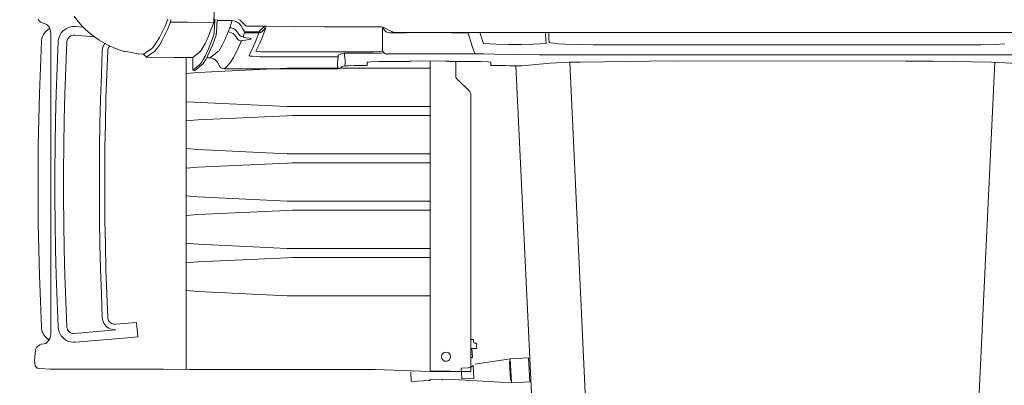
# Model space of a CAD drawing. Header units: millimetres. Extents: x 2204655785 to 2205143108, y 485765510 to 486291538.
# Tile 144 of 156: x 2205052247 to 2205053974, y 486234033 to 486234674. Entities that reach past the tile are written whole.
import ezdxf
from ezdxf.enums import TextEntityAlignment as Align
from ezdxf.lldxf.tags import DXFTag

# ---------------------------------------------------------------- set-up
doc = ezdxf.new("R2010")
doc.units = ezdxf.units.MM
doc.linetypes.add('НЕВИДИМАЯX2', pattern=[19.05, 12.7, -6.35])
for name, color, linetype in [('206ППР Панелевоз', 7, 'Continuous'), ('ППР_Опасная зона от крана', 1, 'Continuous'), ('ППР_Разрез', 5, 'Continuous'), ('ППР_Стрела', 7, 'Continuous')]:
    doc.layers.add(name, color=color, linetype=linetype)
doc.styles.add('ППРк_М1-1', font='GOST_Common Italic.ttf', dxfattribs={"height": 800})
doc.styles.add('ППРк_М1-1кран', font='GOST_Common Italic.ttf', dxfattribs={"width": 0.8, "height": 600})
tags = doc.linetypes.add('опасная зона_Кран', pattern='A,30,-8,4,-8,30,-8,4,-8,30,-8,4,[230,Bbox.shx,S=2.5,R=0,X=0,Y=-10],-6', length=148).pattern_tags.tags
tags[24] = DXFTag(74, 5)

# ---------------------------------------------------------------- blocks, each defined once
blk = doc.blocks.new('*U397')
at = {"layer": 'ППР_Опасная зона от крана', "linetype": 'опасная зона_Кран', "lineweight": 80, "ltscale": 100}
blk.add_arc((23215, 0), 50270, 270, 90, dxfattribs=at)
at = {"layer": 'ППР_Стрела', "linetype": 'НЕВИДИМАЯX2', "lineweight": 50, "ltscale": 100}
blk.add_arc((23215, 0), 38700, 270, 90, dxfattribs=at)
at = {"layer": 'ППР_Стрела', "linetype": 'Continuous', "lineweight": 100}
blk.add_arc((23215, 0), 30700, 270, 90, dxfattribs=at)
at = {"style": 'ППРк_М1-1', "width": 0.8}
for tag, p, height, flags in [('ОПАСНАЯ_ЗОНА', (25480.86, 21929.55), 800, 1), ('ОТЛЕТ_ГРУЗА', (25413.72, 20678.22), 800, 1), ('Кол-во_элементов', (2695.66, -1978.25), 1200, 8)]:
    blk.add_attdef(tag, p, '', height=height, dxfattribs=dict(at, flags=flags))
at = {"style": 'ППРк_М1-1', "width": 0.8, "flags": 8}
blk.add_attdef('МАРКА_КРАНА', text='', height=1200, dxfattribs=at).set_placement((8837.5, 818.17), align=Align.CENTER)
blk.add_attdef('ВЫСОТА', text='', height=1200, dxfattribs=at).set_placement((9134.89, -8454.02), align=Align.MIDDLE_CENTER)
at = {"layer": 'Defpoints', "style": 'ППРк_М1-1', "width": 0.8, "flags": 1}
for tag, p in [('МАКСИМАЛЬНАЯ_ДЛИНА_ГРУЗА', (25470.43, 19233.22)), ('ШИРИНА_ГРУЗА', (25397.01, 17803.51))]:
    blk.add_attdef(tag, p, '', height=800, dxfattribs=at)
at = {"layer": 'ППР_Разрез', "style": 'ППРк_М1-1кран', "width": 0.8, "flags": 8}
for tag, p in [('РАЗРЕЗ2', (-1027.85, 55181.17)), ('РАЗРЕЗ', (-1731.87, -54129.29))]:
    blk.add_attdef(tag, p, '', height=800, dxfattribs=at)
at = {"layer": 'ППР_Стрела', "style": 'ППРк_М1-1кран', "width": 0.8, "flags": 8}
for tag, p in [('ВЫСОТА_КРЮКА_ГОРИЗ', (-19652.89, 21607.87)), ('ГАБАРИТ_СТРЕЛЫ', (-25019.84, 21408.72)), ('ВЫСОТА_КРЮКА_НАКЛ', (-20393.31, 20761.66)), ('ВЫЛЕТ', (-16616.63, 14016.8))]:
    blk.add_attdef(tag, p, '', height=800, rotation=317, dxfattribs=at)
blk = doc.blocks.new('*U53')
at = {"layer": '206ППР Панелевоз', "lineweight": 5}
for p, q in [((8613.2, 1313.3), (8611.8, 1312.1)), ((8614.8, 1314.1), (8613.2, 1313.3)), ((8619.3, 1314.8), (8614.8, 1314.1)), ((8624, 1315.1), (8619.3, 1314.8)), ((8630, 1315), (8624, 1315.1)), ((8636.3, 1314.5), (8630, 1315)), ((8642.5, 1313.6), (8636.3, 1314.5)), ((8645.2, 1312.6), (8642.5, 1313.6)), ((8609.9, 1306.7), (8608.9, 1287.5)), ((8610.3, 1309.4), (8609.9, 1306.7)), ((8610.7, 1310.5), (8610.3, 1309.4)), ((8611.8, 1312.1), (8610.7, 1310.5)), ((8647, 1311.4), (8645.2, 1312.6)), ((8648.7, 1309.9), (8647, 1311.4)), ((8650.3, 1307.7), (8648.7, 1309.9)), ((8651.2, 1306.1), (8650.3, 1307.7)), ((8652.3, 1303.1), (8651.2, 1306.1)), ((8653.4, 1298.6), (8652.3, 1303.1)), ((8654, 1295.5), (8653.4, 1298.6)), ((8653.4, 1298.6), (8653.4, 1298.6)), ((8664.6, 1295.7), (8662.9, 1294)), ((8666.4, 1297.3), (8664.6, 1295.7)), ((8668.4, 1298.7), (8666.4, 1297.3)), ((8670.5, 1300), (8668.4, 1298.7)), ((8672.7, 1301), (8670.5, 1300)), ((8675, 1301.9), (8672.7, 1301)), ((8677.4, 1302.5), (8675, 1301.9)), ((8679.7, 1302.9), (8677.4, 1302.5)), ((8682.2, 1303.2), (8679.7, 1302.9)), ((8727.6, 1305.1), (8682.2, 1303.2)), ((8773.1, 1306.7), (8727.6, 1305.1)), ((8818.6, 1307.9), (8773.1, 1306.7)), ((8864.1, 1308.7), (8818.6, 1307.9)), ((8909.6, 1309.1), (8864.1, 1308.7)), ((8955.1, 1309.1), (8909.6, 1309.1)), ((9000.6, 1308.7), (8955.1, 1309.1)), ((9046.1, 1307.9), (9000.6, 1308.7)), ((9091.6, 1306.7), (9046.1, 1307.9)), ((9137.1, 1305.1), (9091.6, 1306.7)), ((9182.6, 1303.2), (9137.1, 1305.1)), ((9185.2, 1302.9), (9182.6, 1303.2)), ((9187.7, 1302.4), (9185.2, 1302.9)), ((9190.2, 1301.7), (9187.7, 1302.4)), ((9192.6, 1300.8), (9190.2, 1301.7)), ((9194.9, 1299.6), (9192.6, 1300.8)), ((9197.1, 1298.2), (9194.9, 1299.6)), ((9199.2, 1296.6), (9197.1, 1298.2)), ((9201.1, 1294.9), (9199.2, 1296.6)), ((9213.6, 1296.5), (9211.8, 1293.4)), ((9214.9, 1300.4), (9213.6, 1296.5)), ((9215.4, 1302), (9214.9, 1300.4)), ((9214.9, 1300.4), (9214.9, 1300.4)), ((9216.8, 1304.9), (9215.4, 1302)), ((9217.9, 1306.1), (9216.8, 1304.9)), ((9219.3, 1307.1), (9217.9, 1306.1)), ((9221.8, 1308.1), (9219.3, 1307.1)), ((8608.9, 1287.5), (8608.9, 1287)), ((8608.9, 1287), (8608.9, 1287)), ((8608.9, 1287), (8608.9, 1287)), ((8608.9, 1287), (8608.9, 1089.9)), ((8655, 1294.2), (8654, 1295.5)), ((8657.3, 1292.1), (8655, 1294.2)), ((8659.8, 1290.2), (8657.3, 1292.1)), ((8662.6, 1288.7), (8659.8, 1290.2)), ((8661.3, 1292.1), (8659.9, 1290.1)), ((8662.9, 1294), (8661.3, 1292.1)), ((8665, 1287.8), (8662.6, 1288.7)), ((8668.8, 1287), (8665, 1287.8)), ((9197.6, 1287), (8668.8, 1287)), ((8818.7, 1278.5), (8773.2, 1277.3)), ((8864.2, 1279.3), (8818.7, 1278.5)), ((8909.7, 1279.7), (8864.2, 1279.3)), ((8955.2, 1279.7), (8909.7, 1279.7)), ((9000.7, 1279.3), (8955.2, 1279.7)), ((9046.2, 1278.5), (9000.7, 1279.3)), ((9091.7, 1277.3), (9046.2, 1278.5)), ((9199.7, 1287.1), (9197.6, 1287)), ((9203.5, 1287.7), (9199.7, 1287.1)), ((9202.8, 1292.9), (9201.1, 1294.9)), ((9204.3, 1290.8), (9202.8, 1292.9)), ((9206.7, 1289), (9203.5, 1287.7)), ((9205.7, 1288.6), (9204.3, 1290.8)), ((9209.5, 1290.9), (9206.7, 1289)), ((9211.8, 1293.4), (9209.5, 1290.9)), ((8661.4, 1262.7), (8659.2, 1259.3)), ((8664.1, 1265.8), (8661.4, 1262.7)), ((8667.2, 1268.4), (8664.1, 1265.8)), ((8670.6, 1270.6), (8667.2, 1268.4)), ((8674.3, 1272.2), (8670.6, 1270.6)), ((8678.2, 1273.3), (8674.3, 1272.2)), ((8682.3, 1273.8), (8678.2, 1273.3)), ((8727.7, 1275.8), (8682.3, 1273.8)), ((8773.2, 1277.3), (8727.7, 1275.8)), ((8773.7, 1262.1), (8728.3, 1260.5)), ((8819, 1263.3), (8773.7, 1262.1)), ((8864.4, 1264.1), (8819, 1263.3)), ((8909.8, 1264.5), (8864.4, 1264.1)), ((8955.2, 1264.5), (8909.8, 1264.5)), ((9000.5, 1264.1), (8955.2, 1264.5)), ((9045.9, 1263.3), (9000.5, 1264.1)), ((9091.3, 1262.1), (9045.9, 1263.3)), ((9136.6, 1260.5), (9091.3, 1262.1)), ((9137.2, 1275.8), (9091.7, 1277.3)), ((9182.7, 1273.8), (9137.2, 1275.8)), ((9186.7, 1273.3), (9182.7, 1273.8)), ((9190.6, 1272.2), (9186.7, 1273.3)), ((9194.3, 1270.6), (9190.6, 1272.2)), ((9197.8, 1268.4), (9194.3, 1270.6)), ((9200.9, 1265.8), (9197.8, 1268.4)), ((9203.5, 1262.7), (9200.9, 1265.8)), ((9205.7, 1259.3), (9203.5, 1262.7)), ((8656.4, 1251.7), (8655.9, 1247.7)), ((8655.9, 1247.7), (8655.9, 1243.6)), ((8657.5, 1255.6), (8656.4, 1251.7)), ((8659.2, 1259.3), (8657.5, 1255.6)), ((8671.2, 1248), (8671.1, 1245.6)), ((8671.1, 1245.6), (8677.4, 1172.7)), ((8671.8, 1250.4), (8671.2, 1248)), ((8672.9, 1252.6), (8671.8, 1250.4)), ((8674.4, 1254.5), (8672.9, 1252.6)), ((8676.2, 1256.1), (8674.4, 1254.5)), ((8678.3, 1257.4), (8676.2, 1256.1)), ((8680.6, 1258.2), (8678.3, 1257.4)), ((8683, 1258.5), (8680.6, 1258.2)), ((8728.3, 1260.5), (8683, 1258.5)), ((9181.9, 1258.5), (9136.6, 1260.5)), ((9183.2, 1258.4), (9181.9, 1258.5)), ((9185.5, 1257.8), (9183.2, 1258.4)), ((9187.7, 1256.8), (9185.5, 1257.8)), ((9189.7, 1255.4), (9187.7, 1256.8)), ((9191.4, 1253.6), (9189.7, 1255.4)), ((9190.8, 1209.9), (9193.8, 1245)), ((9192.6, 1251.5), (9191.4, 1253.6)), ((9193.3, 1249.8), (9192.6, 1251.5)), ((9193.8, 1247.4), (9193.3, 1249.8)), ((9193.8, 1245), (9193.8, 1247.4)), ((9207.4, 1255.6), (9205.7, 1259.3)), ((9208.5, 1251.7), (9207.4, 1255.6)), ((9209.1, 1247.7), (9208.5, 1251.7)), ((9209, 1243.6), (9209.1, 1247.7)), ((9227, 1245.6), (9220.8, 1241)), ((8655.9, 1243.6), (8663.8, 1152.5)), ((9210.5, 1232.2), (9203.5, 1225.3)), ((9207.8, 1229.5), (9209, 1243.6)), ((9217.8, 1238.6), (9210.5, 1232.2)), ((9220.8, 1241), (9217.8, 1238.6)), ((9191, 1210.3), (9185.5, 1202.2)), ((9197, 1218), (9191, 1210.3)), ((9203.5, 1225.3), (9197, 1218)), ((8686.8, 1192.2), (8684.4, 1190.1)), ((8689.6, 1193.9), (8686.8, 1192.2)), ((8692.5, 1195.2), (8689.6, 1193.9)), ((8695.7, 1196), (8692.5, 1195.2)), ((8698.9, 1196.4), (8695.7, 1196)), ((8741.4, 1198.1), (8698.9, 1196.4)), ((8784, 1199.5), (8741.4, 1198.1)), ((8826.6, 1200.6), (8784, 1199.5)), ((8869.2, 1201.2), (8826.6, 1200.6)), ((8911.8, 1201.6), (8869.2, 1201.2)), ((8869.3, 1191.8), (8911.8, 1192.1)), ((8954.3, 1201.6), (8911.8, 1201.6)), ((8911.8, 1192.1), (8954.3, 1192.1)), ((8996.9, 1201.2), (8954.3, 1201.6)), ((8954.3, 1192.1), (8996.8, 1191.8)), ((9039.5, 1200.6), (8996.9, 1201.2)), ((9082.1, 1199.5), (9039.5, 1200.6)), ((9124.7, 1198.1), (9082.1, 1199.5)), ((9167.2, 1196.4), (9124.7, 1198.1)), ((9170, 1196.1), (9167.2, 1196.4)), ((9172.6, 1195.5), (9170, 1196.1)), ((9175.2, 1194.5), (9172.6, 1195.5)), ((9177.6, 1193.3), (9175.2, 1194.5)), ((9180.4, 1193.9), (9175.9, 1185.2)), ((9179.5, 1192), (9177.6, 1193.3)), ((9185.5, 1202.2), (9180.4, 1193.9)), ((8678.3, 1178.9), (8677.8, 1175.7)), ((8677.8, 1175.7), (8677.9, 1172.5)), ((8679.2, 1182), (8678.3, 1178.9)), ((8680.5, 1185), (8679.2, 1182)), ((8682.3, 1187.7), (8680.5, 1185)), ((8684.4, 1190.1), (8682.3, 1187.7)), ((8687.3, 1175.1), (8687.5, 1177)), ((8687.3, 1173.3), (8687.3, 1175.1)), ((8687.5, 1177), (8688, 1178.7)), ((8688, 1178.7), (8688.8, 1180.4)), ((8688.8, 1180.4), (8689.8, 1182)), ((8689.8, 1182), (8691, 1183.4)), ((8691, 1183.4), (8692.4, 1184.5)), ((8692.4, 1184.5), (8694, 1185.5)), ((8694, 1185.5), (8695.7, 1186.3)), ((8695.7, 1186.3), (8697.5, 1186.7)), ((8697.5, 1186.7), (8699.3, 1187)), ((8699.3, 1187), (8741.8, 1188.7)), ((8741.8, 1188.7), (8784.3, 1190.1)), ((8784.3, 1190.1), (8826.8, 1191.1)), ((8826.8, 1191.1), (8869.3, 1191.8)), ((8996.8, 1191.8), (9039.3, 1191.1)), ((9039.3, 1191.1), (9081.8, 1190.1)), ((9081.8, 1190.1), (9124.3, 1188.7)), ((9124.3, 1188.7), (9166.8, 1187)), ((9166.8, 1187), (9168.6, 1186.7)), ((9171.9, 1176.3), (9168.5, 1167.1)), ((9168.6, 1186.7), (9170.4, 1186.3)), ((9170.4, 1186.3), (9172.1, 1185.5)), ((9175.9, 1185.2), (9171.9, 1176.3)), ((9172.1, 1185.5), (9173.7, 1184.5)), ((9173.7, 1184.5), (9175.1, 1183.4)), ((8690.5, 1136.4), (8687.3, 1173.3)), ((9166.2, 1157.7), (9164.7, 1151.7)), ((9168.5, 1167.1), (9165.6, 1157.8)), ((9165.6, 1157.8), (9166.2, 1157.7)), ((8663.8, 1152.5), (8665.5, 1134.2)), ((9163.4, 1145.6), (9162.3, 1139.5)), ((9164.7, 1151.7), (9163.4, 1145.6)), ((8665.5, 1134.2), (8690.5, 1136.4)), ((9160.6, 1124), (9155.7, 1119)), ((9161.5, 1133.4), (9160.6, 1124.7)), ((9160.6, 1124.7), (9160.6, 1124)), ((9170.6, 1109.7), (9160.6, 1124)), ((9162.3, 1139.5), (9161.5, 1133.4)), ((9155.7, 1119), (9154.9, 1070.2)), ((9155.7, 1119), (9160.6, 1111.9)), ((9160.6, 1111.9), (9165.5, 1104.8)), ((9172.3, 1107.9), (9170.6, 1109.7)), ((9174.5, 1106.1), (9172.3, 1107.9)), ((9181.8, 1101.2), (9174.5, 1106.1)), ((8608.9, 1089.9), (8608.2, 1043.6)), ((9165.5, 1104.8), (9167.1, 1103)), ((9167.1, 1103), (9169.3, 1101.2)), ((9169.3, 1101.2), (9176.6, 1096.3)), ((9176.6, 1096.3), (9185, 1091.4)), ((9189.9, 1096.2), (9181.8, 1101.2)), ((9185, 1091.4), (9194.6, 1086.5)), ((9199.2, 1091.3), (9189.9, 1096.2)), ((9209.9, 1086.4), (9199.2, 1091.3)), ((9194.6, 1086.5), (9205.2, 1081.6)), ((9205.2, 1081.6), (9217, 1076.7)), ((9221.9, 1081.4), (9209.9, 1086.4)), ((9216.5, 1046.3), (9217, 1076.7)), ((9217, 1076.7), (9221.6, 1076.3)), ((9154.9, 1070.2), (9154.6, 1037.6)), ((8608.2, 1043.6), (8608.1, 1035.1)), ((9154.7, 1049.3), (8608.3, 1049.3)), ((8744.6, 1028.9), (8746.5, 1049.3)), ((8794.8, 1049.3), (8796.7, 1028.9)), ((8829.4, 1049.3), (8827.6, 1028.9)), ((8879.6, 1028.9), (8877.8, 1049.3)), ((8910.5, 1028.9), (8912.4, 1049.3)), ((8962.6, 1028.9), (8960.7, 1049.3)), ((8993.5, 1028.9), (8995.3, 1049.3)), ((9043.7, 1049.3), (9045.5, 1028.9)), ((9077.4, 1049.3), (9069.1, 872)), ((9126.6, 1049.3), (9128.5, 1028.9)), ((9132.1, 1034), (9132.6, 1037.6)), ((9132.6, 1037.6), (9137.9, 1031)), ((9132.6, 1037.6), (9154.6, 1037.6)), ((9154.6, 1037.6), (9160, 1031)), ((9216.2, 1001), (9216.5, 1046.3)), ((8608.1, 1035.1), (8608.1, 1035.1)), ((8608.1, 1035.1), (8608.1, 717.9)), ((8737.2, 872), (8744.6, 1028.9)), ((8796.7, 1028.9), (8804, 872)), ((8827.6, 1028.9), (8820.2, 872)), ((8887, 872), (8879.6, 1028.9)), ((8903.2, 872), (8910.5, 1028.9)), ((8969.9, 872), (8962.6, 1028.9)), ((8986.1, 872), (8993.5, 1028.9)), ((9045.5, 1028.9), (9052.9, 872)), ((9128.5, 1028.9), (9135.9, 872)), ((9141.2, 1022.6), (9132.1, 1034)), ((9137.9, 1031), (9141.3, 1026.6)), ((9143.2, 1020.3), (9141.2, 1022.6)), ((9141.3, 1026.6), (9143.3, 1024.5)), ((9144.5, 1019.2), (9143.2, 1020.3)), ((9143.3, 1024.5), (9144.6, 1023.4)), ((9146.2, 1018.1), (9144.5, 1019.2)), ((9144.6, 1023.4), (9146.2, 1022.3)), ((9146.2, 1022.3), (9151.5, 1019.2)), ((9151.5, 1019.2), (9157.1, 1016.2)), ((9160, 1031), (9163.4, 1026.7)), ((9163.4, 1026.7), (9165.3, 1024.5)), ((9165.3, 1024.5), (9166.6, 1023.4)), ((9166.6, 1023.4), (9168.3, 1022.3)), ((9168.3, 1022.3), (9168.3, 1022.3)), ((9168.3, 1022.3), (9179.1, 1016.2)), ((9151.5, 1015), (9146.2, 1018.1)), ((9157.1, 1012), (9151.5, 1015)), ((9152.6, 1001.2), (9153.7, 1004.4)), ((9153.7, 1004.4), (9154.1, 1007.8)), ((9154.1, 1007.8), (9154.1, 1013.6)), ((9156, 1005.5), (9154.1, 1007.8)), ((9161.5, 998.6), (9156, 1005.5)), ((9157.1, 1016.2), (9163.4, 1013.1)), ((9163.4, 1008.9), (9157.1, 1012)), ((9163.4, 1013.1), (9170.2, 1010.1)), ((9170.2, 1005.9), (9163.4, 1008.9)), ((9170.2, 1010.1), (9177.7, 1007)), ((9177.6, 1002.8), (9170.2, 1005.9)), ((9194.2, 996.7), (9177.6, 1002.8)), ((9177.7, 1007), (9194.2, 1000.9)), ((9179.1, 1016.2), (9185.4, 1013.2)), ((9185.4, 1013.2), (9192.2, 1010.1)), ((9192.2, 1010.1), (9207.6, 1004)), ((9207.6, 1004), (9216.2, 1001)), ((9135.1, 983.2), (9135.3, 985.2)), ((9135.3, 985.2), (9135.9, 986.9)), ((9135.9, 986.9), (9137, 988.6)), ((9137, 988.6), (9138.2, 989.7)), ((9138.2, 989.7), (9145.7, 993.9)), ((9145.7, 993.9), (9148.5, 995.8)), ((9148.5, 995.8), (9150.9, 998.3)), ((9150.9, 998.3), (9152.6, 1001.2)), ((9164.5, 994.1), (9161.5, 998.6)), ((9166.1, 992.2), (9164.5, 994.1)), ((9167.3, 991.4), (9166.1, 992.2)), ((9176.3, 986.3), (9167.3, 991.4)), ((9187.1, 981.1), (9176.3, 986.3)), ((9194.2, 1000.9), (9199.3, 1000.4)), ((9195.1, 996.5), (9194.2, 996.7)), ((9199.3, 996.2), (9195.1, 996.5)), ((9199.3, 1000.4), (9219.6, 999.3)), ((9221.5, 994.9), (9199.3, 996.2)), ((9216.4, 1000.9), (9216.2, 1001)), ((9219.4, 1000.7), (9216.4, 1000.9)), ((9242.1, 999.5), (9219.4, 1000.7)), ((9219.4, 995.1), (9219.4, 969.6)), ((9219.6, 999.3), (9222.8, 999)), ((9136.9, 980.5), (9135.1, 983.2)), ((9135.1, 783.1), (9135.1, 983.2)), ((9139.7, 977.2), (9136.9, 980.5)), ((9143, 974.2), (9139.7, 977.2)), ((9147.3, 971.1), (9143, 974.2)), ((9154.6, 966.4), (9147.3, 971.1)), ((9199.6, 975.7), (9187.1, 981.1)), ((9196.8, 966.9), (9198.3, 969.6)), ((9198.3, 969.6), (9199.3, 972.6)), ((9199.3, 972.6), (9199.6, 975.7)), ((9199.6, 975.7), (9207, 972.9)), ((9206.7, 969.8), (9205.8, 966.8)), ((9207, 972.9), (9206.7, 969.8)), ((9207, 972.9), (9216.2, 969.6)), ((9207, 972.9), (9207, 972.9)), ((9216.2, 969.6), (9217.7, 969.1)), ((9217.7, 969.1), (9218.5, 969)), ((9218.5, 969), (9219.2, 969.2)), ((9219.4, 969.6), (9219.1, 966.5)), ((9219.2, 969.2), (9219.4, 969.6)), ((9160.4, 963.1), (9154.6, 966.4)), ((9171.3, 957.8), (9160.4, 963.1)), ((9183.8, 952.4), (9171.3, 957.8)), ((9183.8, 952.4), (9184, 954.1)), ((9184.1, 952), (9183.8, 952.4)), ((9184, 954.1), (9184.5, 955.7)), ((9184.8, 949.7), (9184.1, 952)), ((9184.5, 955.7), (9185.3, 957.1)), ((9185.3, 957.1), (9186.3, 958.4)), ((9186.3, 958.4), (9192.4, 962.5)), ((9191.4, 951.2), (9191.3, 949.5)), ((9191.9, 952.8), (9191.4, 951.2)), ((9192.7, 954.3), (9191.9, 952.8)), ((9192.4, 962.5), (9194.8, 964.5)), ((9193.8, 955.6), (9192.7, 954.3)), ((9195.1, 956.6), (9193.8, 955.6)), ((9194.8, 964.5), (9196.8, 966.9)), ((9199.8, 959.7), (9195.1, 956.6)), ((9207, 950.9), (9199.6, 947)), ((9202.3, 961.6), (9199.8, 959.7)), ((9204.3, 964), (9202.3, 961.6)), ((9205.8, 966.8), (9204.3, 964)), ((9211.1, 953.5), (9207, 950.9)), ((9213, 955.2), (9211.1, 953.5)), ((9211.9, 946.5), (9217.9, 952.2)), ((9214.8, 957.2), (9213, 955.2)), ((9216.2, 959), (9214.8, 957.2)), ((9217.4, 961.2), (9216.2, 959)), ((9218.4, 963.7), (9217.4, 961.2)), ((9217.8, 952.2), (9220, 954.7)), ((9217.9, 952.2), (9217.8, 952.2)), ((9219.1, 966.5), (9218.4, 963.7)), ((9220, 954.7), (9221.6, 957.6)), ((9156.9, 932.7), (9157.4, 937.6)), ((9157.4, 937.6), (9157.7, 938.7)), ((9157.7, 938.7), (9157.8, 939)), ((9157.8, 939), (9157.9, 939)), ((9157.9, 939), (9164.5, 935.6)), ((9164.5, 935.6), (9171.8, 932.1)), ((9185.3, 945.4), (9184.8, 949.7)), ((9185.7, 942.2), (9185.3, 945.4)), ((9186.5, 937.6), (9185.7, 942.2)), ((9187, 936.4), (9186.5, 937.6)), ((9187.4, 935.8), (9187, 936.4)), ((9187.9, 936), (9187.4, 935.8)), ((9188.3, 936.9), (9187.9, 936)), ((9188.8, 938.5), (9188.3, 936.9)), ((9189.6, 943.8), (9188.8, 938.5)), ((9189.9, 945.9), (9189.6, 943.8)), ((9189.6, 943.8), (9189.6, 943.8)), ((9190.6, 948.8), (9189.9, 945.9)), ((9190.9, 949.4), (9190.6, 948.8)), ((9191.3, 949.5), (9190.9, 949.4)), ((9198.3, 947), (9191.2, 949.6)), ((9198.3, 921.6), (9198.3, 947)), ((9199.6, 947), (9199.6, 921.6)), ((9209.5, 908.5), (9209.9, 942)), ((9209.9, 942), (9210.1, 943.4)), ((9210.1, 943.4), (9210.6, 944.8)), ((9210.6, 944.8), (9211.4, 946)), ((9211.4, 946), (9211.9, 946.5)), ((9211.9, 946.5), (9211.9, 946.5)), ((9156.1, 904.1), (9156.3, 920.2)), ((9156.3, 920.2), (9156.9, 932.7)), ((9164.7, 903.9), (9165, 917.9)), ((9165, 917.9), (9165.5, 925)), ((9165.5, 925), (9165.8, 927.1)), ((9165.8, 927.1), (9166, 927.3)), ((9166, 927.3), (9166, 927.3)), ((9166, 927.3), (9172.7, 923.8)), ((9171.8, 932.1), (9179.9, 928.6)), ((9172.7, 923.8), (9180.2, 920.2)), ((9179.9, 928.6), (9188.7, 925.1)), ((9180.2, 920.2), (9188.4, 916.7)), ((9188.4, 916.7), (9197.4, 913.1)), ((9188.7, 925.1), (9198.3, 921.6)), ((9198.3, 920.7), (9198.3, 921.6)), ((9198.7, 918.9), (9198.3, 920.7)), ((9199.5, 917.3), (9198.7, 918.9)), ((9199.3, 920.3), (9199.6, 921.6)), ((9199.3, 919), (9199.3, 920.3)), ((9199.5, 917.8), (9199.3, 919)), ((9200, 916.7), (9199.5, 917.8)), ((9200.6, 915.8), (9199.5, 917.3)), ((9199.6, 921.6), (9199.6, 921.6)), ((9199.6, 921.6), (9206.2, 915.4)), ((9200.6, 915.8), (9200, 916.7)), ((9207.2, 909.6), (9200.6, 915.8)), ((9200.6, 915.8), (9200.6, 915.8)), ((9156.1, 782.6), (9156.1, 904.1)), ((9164.7, 728.3), (9164.7, 903.9)), ((9197.4, 913.1), (9207.2, 909.6)), ((9206.2, 915.4), (9208.2, 913.1)), ((9207.2, 909.6), (9207.2, 909.6)), ((9208.2, 913.1), (9209.6, 911.1)), ((9208.8, 808), (9209.5, 908.5)), ((8737, 862.8), (8737.2, 872)), ((8804, 872), (8804.2, 862.8)), ((8820.2, 872), (8820, 862.8)), ((8887.2, 862.8), (8887, 872)), ((8902.9, 862.8), (8903.2, 872)), ((8970.2, 862.8), (8969.9, 872)), ((8985.9, 862.8), (8986.1, 872)), ((9052.9, 872), (9053.1, 862.8)), ((9069.1, 872), (9068.9, 862.8)), ((9135.9, 872), (9136.1, 862.8)), ((8737, 621.4), (8737, 862.8)), ((8804.2, 862.8), (8804.2, 621.4)), ((8820, 862.8), (8820, 621.4)), ((8887.2, 621.4), (8887.2, 862.8)), ((8902.9, 621.4), (8902.9, 862.8)), ((8970.2, 621.4), (8970.2, 862.8)), ((8985.9, 621.4), (8985.9, 862.8)), ((9053.1, 862.8), (9053.1, 621.4)), ((9068.9, 862.8), (9068.9, 621.4)), ((9136.1, 862.8), (9136.1, 621.4)), ((9208.7, 707.5), (9208.8, 808)), ((9135.1, 783.1), (9137.6, 783.7)), ((9135.5, 780.6), (9135.1, 783.1)), ((9136.7, 778.2), (9135.5, 780.6)), ((9138.6, 776), (9136.7, 778.2)), ((9137.6, 783.7), (9141.2, 783.9)), ((9141.2, 783.9), (9146.3, 783.7)), ((9146.3, 783.7), (9156.1, 782.6)), ((9158.9, 782.6), (9156.1, 782.6)), ((9161.3, 777.4), (9158.9, 782.6)), ((9162.1, 774.6), (9161.3, 777.4)), ((9139.8, 773.7), (9138.6, 776)), ((9140.2, 771.1), (9139.8, 773.7)), ((9140.2, 764.5), (9140.2, 771.1)), ((9140.2, 771.1), (9144.1, 770.5)), ((9140.9, 755), (9140.2, 764.5)), ((9144.1, 770.5), (9149.6, 770.3)), ((9149.6, 770.3), (9154.4, 770.7)), ((9154.4, 770.7), (9159.6, 771.6)), ((9159.6, 771.6), (9159.6, 771.6)), ((9159.6, 771.6), (9162.4, 771.6)), ((9162.4, 771.6), (9162.1, 774.6)), ((9162.4, 771.6), (9162.4, 720.3)), ((9141, 731.5), (9140.9, 755)), ((9146.4, 731.5), (9141, 731.5)), ((9146.5, 731.3), (9146.4, 731.5)), ((9146.8, 730), (9146.5, 731.3)), ((9147.2, 724.7), (9146.8, 730)), ((9164.8, 721), (9164.7, 728.3)), ((8608.1, 717.9), (8604.4, 620.6)), ((9147.7, 711.2), (9147.2, 724.7)), ((9148, 690.9), (9147.7, 711.2)), ((9162.4, 720.3), (9162.7, 707.2)), ((9165.2, 709.3), (9164.8, 721)), ((9165.7, 705.1), (9165.2, 709.3)), ((9160.7, 697.4), (9160.6, 696)), ((9160.6, 696), (9161.4, 695.5)), ((9161.5, 699.9), (9160.7, 697.4)), ((9161.4, 695.5), (9161.4, 526.7)), ((9163.1, 702), (9161.5, 699.9)), ((9162.7, 707.2), (9163, 702.4)), ((9163, 702.4), (9163.1, 702)), ((9165.9, 704.8), (9163.1, 702)), ((9165.9, 704.8), (9165.7, 705.1)), ((9207.1, 704.8), (9165.9, 704.8)), ((9198.3, 693.3), (9198.7, 695.9)), ((9198.3, 663.4), (9198.3, 693.3)), ((9198.7, 695.9), (9199.9, 698.3)), ((9199.9, 698.3), (9200.7, 699.3)), ((9200.1, 688), (9207.1, 701.2)), ((9200.7, 699.3), (9207.1, 704.8)), ((9207.1, 701.2), (9208.1, 703.8)), ((9208.1, 703.8), (9208.6, 706.5)), ((9208.6, 706.5), (9208.7, 707.5)), ((9148.1, 658.1), (9148, 690.9)), ((9198.7, -678.8), (9198.7, 686.3)), ((9198.7, 686.3), (9199.8, 686.3)), ((9199.8, 686.3), (9200.1, 688)), ((9148.4, 658.1), (9148.1, 658.1)), ((9148.5, 657.5), (9148.4, 658.1)), ((9148.7, 654.1), (9148.5, 657.5)), ((9198.7, 662.9), (9198.3, 663.4)), ((8603.9, 655.2), (8587.2, 654.4)), ((8587.2, 654.4), (8588.7, 621.4)), ((9148.8, 644.3), (9148.7, 654.1)), ((9148.7, 594.2), (9148.8, 644.3)), ((8589.2, 622.8), (8588.7, 622.9)), ((8589.7, 622.5), (8589.2, 622.8)), ((8589.9, 621.9), (8589.7, 622.5)), ((8590.9, 600.9), (8589.9, 621.9)), ((8588.7, 621.4), (8589.9, 621.4)), ((8604.4, 620.6), (8603.8, 551.8)), ((8604.9, 549.7), (8605.7, 621.4)), ((8605.7, 621.4), (9148.8, 621.4)), ((8589.8, 599.8), (8590.5, 600)), ((8590.8, 580.1), (8589.8, 599.8)), ((8590.5, 600), (8590.8, 600.5)), ((8590.8, 600.5), (8590.9, 600.9)), ((8623, 596), (8622.6, 593.8)), ((8622.6, 593.8), (8622.6, 593.5)), ((8622.6, 593.5), (8622.9, 591.3)), ((8622.9, 591.3), (8623.9, 589.2)), ((8624, 598), (8623, 596)), ((8623.9, 589.2), (8625.3, 587.6)), ((8625.5, 599.7), (8624, 598)), ((8625.3, 587.6), (8627.2, 586.3)), ((8627.4, 600.8), (8625.5, 599.7)), ((8629.5, 601.4), (8627.4, 600.8)), ((8631.8, 601.3), (8629.5, 601.4)), ((8633.9, 600.7), (8631.8, 601.3)), ((8633.7, 586.3), (8635.6, 587.5)), ((8635.8, 599.4), (8633.9, 600.7)), ((8635.6, 587.5), (8637.1, 589.2)), ((8637.2, 597.7), (8635.8, 599.4)), ((8637.1, 589.2), (8638, 591.2)), ((8638.1, 595.6), (8637.2, 597.7)), ((8638, 591.2), (8638.4, 593.4)), ((8638.4, 593.4), (8638.1, 595.6)), ((8638.4, 593.4), (8638.4, 593.4)), ((9148, 555.3), (9148.1, 588.5)), ((9148.1, 588.5), (9148.4, 588.5)), ((9148.4, 588.5), (9148.7, 594.2)), ((8585, 478.1), (8590.8, 580.1)), ((8627.2, 586.3), (8629.3, 585.7)), ((8629.3, 585.7), (8631.6, 585.7)), ((8631.6, 585.7), (8633.7, 586.3)), ((9118.2, 575), (9095, 551.8)), ((9120, 576.1), (9118.2, 575)), ((9120.5, 576.3), (9119.3, 575.8)), ((9122, 576.5), (9120.5, 576.3)), ((9148.1, 576.5), (9122, 576.5)), ((9198.3, 583.2), (9198.7, 583.7)), ((9198.3, 554.3), (9198.3, 583.2)), ((8610.3, 566.6), (8591.6, 565.7)), ((8591.6, 565.7), (8592.5, 544.8)), ((8611, 555), (8610.3, 566.6)), ((8610.3, 566.6), (8610.3, 566.6)), ((8611, 554.7), (8611, 555)), ((8611.4, 552.8), (8611, 554.7)), ((8612.1, 551), (8611.4, 552.8)), ((8630.1, 558.9), (8630.1, 558.9)), ((8630.1, 558.9), (8630.1, 558.9)), ((8630.1, 558.9), (8630.1, 558.9)), ((8630.1, 558.9), (8630.1, 558.9)), ((8630.1, 558.9), (8630.1, 558.9)), ((8630.1, 558.9), (8630.1, 558.9)), ((9147.6, 533), (9148, 555.3)), ((9189.8, 552), (9198.3, 554.3)), ((8592.5, 544.8), (8614.8, 545.8)), ((8603.8, 551.8), (8604.9, 551.8)), ((9089.8, 549.7), (8604.9, 549.7)), ((8612.9, 549.2), (8612.1, 551)), ((8614, 547.6), (8612.9, 549.2)), ((8615.3, 546.1), (8614, 547.6)), ((8614.8, 545.8), (8615.3, 546.1)), ((8617.5, 543.1), (8627, 480.1)), ((8629.1, 549.7), (8629.2, 547.1)), ((8629.2, 547.1), (8644.8, 547.9)), ((8644.7, 549.7), (8645.1, 541.6)), ((8645.1, 541.6), (8645.2, 541.1)), ((8645.2, 541.1), (8645.2, 539.6)), ((8645.2, 539.6), (8649.9, 539.8)), ((8645.2, 539.6), (8645.2, 539.6)), ((8649.9, 539.8), (8652.1, 539.6)), ((8652.1, 539.6), (8653.1, 539.8)), ((8653.1, 539.8), (8653.7, 540.4)), ((8653.7, 540.4), (8654.1, 541.4)), ((8654.1, 542.8), (8654.5, 543.8)), ((8654.2, 541.8), (8654.1, 542.8)), ((8654.1, 542.8), (8654.1, 542.8)), ((8654.1, 541.4), (8654.2, 541.8)), ((8654.2, 541.8), (8654.2, 541.8)), ((8654.5, 543.8), (8655.5, 544.6)), ((8655.5, 544.6), (8656.4, 545)), ((8656.4, 545), (8658.9, 545.1)), ((8658.9, 545.1), (8659.6, 545.4)), ((8659.6, 545.4), (8660.5, 546.2)), ((8660.5, 546.2), (8660.8, 546.9)), ((8660.8, 547.1), (8660.8, 549.7)), ((8660.8, 546.9), (8660.8, 547.1)), ((9090.9, 549.8), (9089.8, 549.7)), ((9092.4, 550.2), (9090.9, 549.8)), ((9093.8, 550.9), (9092.4, 550.2)), ((9095, 551.8), (9093.8, 550.9)), ((9161.9, 543), (9174.7, 547.5)), ((9174.7, 547.5), (9189.8, 552)), ((9146.5, 515.3), (9147, 519.6)), ((9147, 519.6), (9147.6, 533)), ((9161.4, 526.7), (9160.7, 507.9)), ((9179.2, 527.7), (9178, 505.8)), ((9185.9, 530), (9179.2, 527.7)), ((9198.7, 534.1), (9185.9, 530)), ((9140.8, 489.4), (9140.9, 513.7)), ((9140.9, 513.7), (9141, 515.1)), ((9141, 515.1), (9146.4, 515.1)), ((9146.4, 515.1), (9146.5, 515.3)), ((9160.7, 507.9), (9160, 476.2)), ((9178, 505.8), (9177.4, 483.8)), ((9140.2, 482.1), (9140.8, 489.4)), ((9177.4, 483.8), (9177.4, 461.8)), ((9140.2, 470.9), (7814.6, 408.1)), ((8586.5, 446.6), (8585, 478.1)), ((8626.9, 480.8), (8585.1, 478.8)), ((8588, 479), (8589.2, 479.4)), ((8589.2, 479.4), (8590.1, 480.2)), ((8590.1, 480.2), (8590.2, 480.5)), ((8590.2, 480.5), (8621.6, 481.9)), ((8621.6, 481.9), (8622.5, 481.1)), ((8622.5, 481.1), (8623.6, 480.7)), ((8623.6, 480.7), (8623.9, 480.7)), ((8627, 480.1), (8628.5, 448.6)), ((9140.2, 460.6), (9140.2, 482.1)), ((9160, 476.2), (9159.7, 429.2)), ((9144.8, 410.8), (9140.2, 460.6)), ((9177.4, 461.8), (9178, 439.9)), ((8628.5, 448.6), (8586.5, 446.6)), ((9178, 439.9), (9179.2, 417.9)), ((9159.7, 429.2), (9159.7, -421.8)), ((9179.2, 417.9), (9186.5, 418.6)), ((9186.5, 418.6), (9194.5, 418.7)), ((9194.5, 418.7), (9198.7, 418.4)), ((9146.5, 376.6), (9144.8, 410.8)), ((9178.3, 384.9), (9179, 397.5)), ((9179, 397.5), (9179.7, 404.7)), ((9179.7, 404.7), (9180.3, 408.7)), ((9180.3, 408.7), (9180.9, 411.5)), ((9180.9, 411.5), (9181.3, 412.3)), ((9181.3, 412.3), (9181.6, 412.5)), ((9181.6, 412.5), (9188.1, 413)), ((9188.1, 413), (9195.1, 412.9)), ((9195.1, 412.9), (9198.7, 412.7)), ((9177.5, 361.2), (9178.3, 384.9)), ((9146.5, 376.5), (7814.6, 313.5)), ((9146.9, 357.5), (9146.5, 376.6)), ((9148.6, 237.1), (9146.9, 357.5)), ((9177.2, 334.5), (9177.5, 361.2)), ((9177.2, -327), (9177.2, 334.5)), ((9148.8, 187.4), (9148.6, 237.1)), ((9148.7, -213.3), (9148.8, 187.4)), ((9148.2, -261), (9148.7, -213.3)), ((9146.7, -363.3), (9148.2, -261)), ((9146.5, -369.1), (7814.6, -306)), ((9177.3, -345), (9177.2, -327)), ((9177.9, -370), (9177.3, -345)), ((9144.5, -406.9), (9146.1, -378.3)), ((9146.1, -378.3), (9146.7, -363.3)), ((9178.8, -387.2), (9177.9, -370))]:
    blk.add_line(p, q, dxfattribs=at)

msp = doc.modelspace()

# ---------------------------------------------------------------- block references
at = {"rotation": 90}
msp.add_blockref('*U397', (2205044055.8, 486203892.3), dxfattribs=at)

# ---------------------------------------------------------------- next in the draw order: block references
msp.add_blockref('*U53', (2205053588.5, 486225452.8), dxfattribs=at)

doc.saveas('drawing.dxf')
